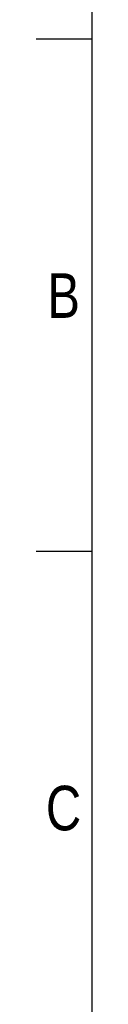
# Model space of a CAD drawing. Header units: millimetres. Extents: x 0 to 420, y 0 to 297.
# Tile 14 of 84: x 0 to 5, y 154 to 246. Entities that reach past the tile are written whole.
import ezdxf

# ---------------------------------------------------------------- set-up
doc = ezdxf.new("R2010")
doc.units = ezdxf.units.MM
doc.layers.add('CARTIGLIO', color=140, linetype='Continuous')
doc.styles.add('SLDTEXTSTYLE2', font='TXT', dxfattribs={"width": 0.821468})

msp = doc.modelspace()

# ---------------------------------------------------------------- linework, layer by layer
at = {"layer": 'CARTIGLIO', "linetype": 'Continuous'}
for p, q in [((5.18012, 291.82257), (5.18012, 5.171)), ((5.18012, 243.70236), (0.0059, 243.70236)), ((5.18012, 196.09957), (0.0059, 196.09957))]:
    msp.add_line(p, q, dxfattribs=at)

# ---------------------------------------------------------------- texts
at = {"layer": 'CARTIGLIO', "char_height": 4.13937, "attachment_point": 2, "style": 'SLDTEXTSTYLE2'}
for s, insert in [('B', (2.55983, 221.95415)), ('C', (2.54959, 174.35136))]:
    msp.add_mtext(s, dxfattribs=dict(at, insert=insert))

doc.saveas('drawing.dxf')
